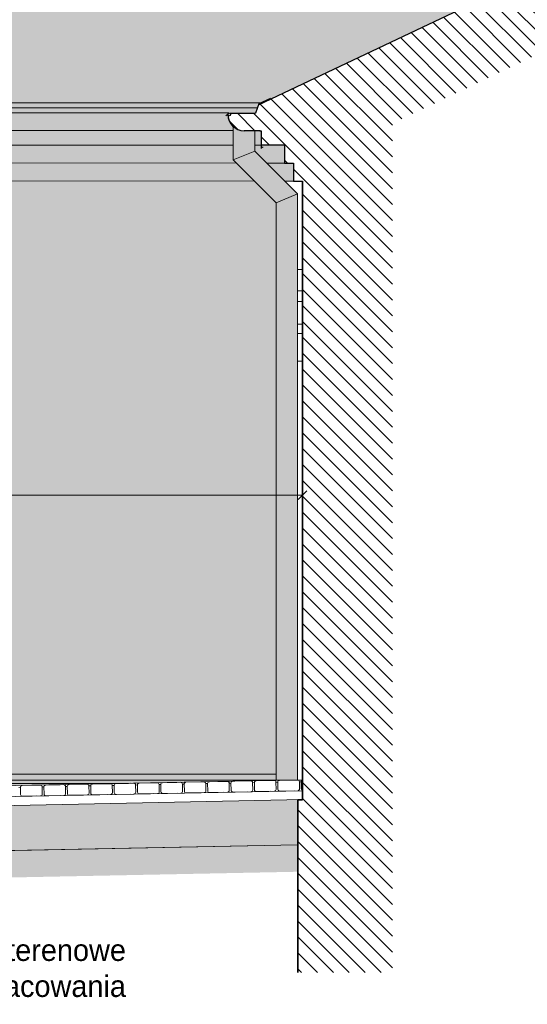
# Model space of a CAD drawing. Header units: millimetres. Extents: x -740 to 33545, y -26688 to 22494.
# Tile 6 of 256: x 519 to 801, y 9965 to 10512. Entities that reach past the tile are written whole.
import ezdxf
from ezdxf.lldxf.tags import DXFTag

# ---------------------------------------------------------------- set-up
doc = ezdxf.new("R2010")
doc.units = ezdxf.units.MM
doc.header["$MEASUREMENT"] = 0
doc.layers.get('Defpoints').update_dxf_attribs({"color": 252})
for name, color, linetype, lineweight in [('A_izolacja', 252, 'Continuous', 9), ('A_l.przekrojowa', 252, 'Continuous', 30), ('A_l.przerywana', 252, 'ICAD_ISO03W100', 9), ('A_l.widokowa', 252, 'Continuous', 18), ('l.przerywana', 252, 'ICAD_ISO03W100', 5), ('l.widokowa', 252, 'Continuous', 15), ('l.wypełnien', 252, 'Continuous', 5), ('l.wypełnień', 252, 'Continuous', 5), ('wymiarowanie', 252, 'Continuous', 9)]:
    doc.layers.add(name, color=color, linetype=linetype, lineweight=lineweight)
doc.styles.add('ROMANS', font='romans')
doc.styles.add('styl2', font='simplex.shx')
tags = doc.linetypes.add('ICAD_ISO03W100', pattern=[30, 12, -18]).pattern_tags.tags
tags[6:7] = [DXFTag(74, 4), DXFTag(75, 0), DXFTag(340, '0'), DXFTag(46, 1.0), DXFTag(50, 0.0), DXFTag(44, 0.0), DXFTag(45, 0.0)]
tags[4:5] = [DXFTag(74, 4), DXFTag(75, 0), DXFTag(340, '0'), DXFTag(46, 1.0), DXFTag(50, 0.0), DXFTag(44, 0.0), DXFTag(45, 0.0)]
doc.dimstyles.new('Skala 1-50', dxfattribs={"dimtxt": 12, "dimasz": 5, "dimexe": 1, "dimexo": 1, "dimgap": 1.5, "dimtad": 1, "dimdec": 1, "dimrnd": 0.5, "dimtxsty": 'styl2', "dimblk": 'ARCHTICK', "dimcen": 5, "dimadec": 0, "dimazin": 0, "dimtfac": 1, "dimtdec": 1, "dimtmove": 1, "dimatfit": 3, "dimldrblk": 'ARCHTICK', "dimfxl": 0, "dimlwd": -1, "dimlwe": -1, "dimarcsym": 0})

# ---------------------------------------------------------------- blocks, each defined once
blk = doc.blocks.new('_ArchTick')
at = {"color": 0, "linetype": 'ByBlock', "const_width": 0.15}
blk.add_lwpolyline([(-0.5, -0.5), (0.5, 0.5)], dxfattribs=at)
blk = doc.blocks.new('*D2380')
at = {"layer": 'Defpoints', "color": 0}
for p in [(146.9, 10264.34), (676, 10260.32), (676, 10247.91)]:
    blk.add_point(p, dxfattribs=at)
at = {"layer": 'wymiarowanie', "color": 0}
for p, q in [((146.9, 10252.91), (146.9, 10246.91)), ((676, 10252.91), (676, 10246.91)), ((146.9, 10247.91), (676, 10247.91))]:
    blk.add_line(p, q, dxfattribs=at)
at = {"layer": 'wymiarowanie', "color": 0, "xscale": 5, "yscale": 5, "zscale": 5, "rotation": 180}
blk.add_blockref('_ArchTick', (146.9, 10247.91), dxfattribs=at)
at = {"layer": 'wymiarowanie', "color": 0, "xscale": 5, "yscale": 5, "zscale": 5}
blk.add_blockref('_ArchTick', (676, 10247.91), dxfattribs=at)
at = {"layer": 'wymiarowanie', "color": 0, "insert": (411.45, 10255.71), "char_height": 12, "attachment_point": 5, "style": 'styl2'}
blk.add_mtext('518', dxfattribs=at)

msp = doc.modelspace()

# ---------------------------------------------------------------- hatches: boundary and pattern name
at = {"layer": 'l.wypełnien'}
msp.add_hatch(color=256, dxfattribs=at).paths.add_polyline_path([(635.13, 10460.36), (635.27, 10458.72, 0.368006), (643.52, 10450.47), (653, 10450.47), (653, 10442.83), (666, 10442.45), (666, 10432.45), (671, 10432.45), (671, 10422.45), (121.9, 10422.6), (121.9, 10432.6), (116.9, 10432.6), (116.9, 10442.45), (103.9, 10442.45), (103.9, 10450.62), (94.41, 10450.62, -0.439902), (85.66, 10460.18), (100.81, 10460.36), (102.64, 10465.56), (103.55, 10465.99), (104.53, 10465.99), (241.32, 10530.82), (529.44, 10703.55), (1078.8, 10703.55), (784.91, 10528.1), (651.55, 10464.85), (649.91, 10460.21)])
h = msp.add_hatch(dxfattribs=at)
h.set_pattern_fill('ANSI31', color=256, scale=50, angle=180, style=0)
h.set_pattern_definition([(135, (3038.9426, 17.7534), (4.4194174, 4.4194174), [])])
h.paths.add_polyline_path([(1078.8, 10652.59), (1078.8, 10703.55), (1063.79, 10694.55), (790.8, 10530.89), (784.91, 10528.1), (651.55, 10464.85), (650.96, 10463.18), (649.91, 10460.21), (635.4, 10460.21, -2.144865), (634.52, 10459.47, 0.213352), (637.51, 10452.76, 0.184552), (643.52, 10450.47), (649.52, 10450.47), (652.34, 10450.47), (653, 10450.47), (653, 10442.45), (655.26, 10442.45), (666, 10442.45), (666, 10432.45), (671, 10432.45), (671, 10422.45), (676, 10422.45), (676, 10422.45), (676, 10089.59), (676.02, 10088.68), (676.04, 10087.7), (676.08, 10085.66, -1.117338), (676.34, 10083.69), (676, 10083.68), (676, 10078.68), (676, 10078.63), (673.39, 10078.63), (673.39, 10053.62), (673.39, 9982.6), (726, 9982.6), (726, 10454.62), (834.1, 10505.89)])
h = msp.add_hatch(dxfattribs=at)
h.set_pattern_fill('SPANTILE', color=256, scale=17, angle=180, style=0)
h.set_pattern_definition([(265.0303, (3023.30255, 34.7534), (16.99985222, 204.000017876), [15.699024, -376.776457]), (7e-15, (3021.943, 19.113), (17, -17), [1.36, -15.64]), (180, (3038.943, 17.753), (-17, 17), [4.76, -12.24]), (90, (3034.183, 17.753), (17, 17), [1.7, -15.3]), (270, (3023.303, 19.453), (-17, -17), [1.7, -15.3]), (180, (3023.303, 17.753), (-17, 17), [1.36, -15.64]), (180, (3038.943, 19.113), (-17, 17), [3.4, -13.6]), (94.9697, (3035.54255, 19.1134), (-16.99985222, 204.000017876), [15.699024, -376.776457]), (127.3039, (3035.54255, 19.9634), (220.999760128, -289.00018261), [4.488136, -444.32475]), (161.5651, (3032.8226, 23.5334), (-34.0000074, 16.9999729), [4.300694, -49.458015]), (198.4349, (3028.7426, 24.8934), (34.0000074, 16.9999729), [4.300694, -49.458015]), (232.6961, (3024.66255, 23.5334), (-220.999760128, -289.00018261), [4.488136, -444.32475]), (159.7751, (3031.97255, 22.3434), (186.999953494, -68.000141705), [3.442245, -340.781524]), (200.2249, (3028.74255, 23.5334), (-186.999953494, -68.000141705), [3.442245, -340.781524]), (232.5946, (3025.51255, 22.3434), (-170.000169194, -220.999871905), [3.638153, -360.177725]), (127.4054, (3034.18255, 19.4534), (170.000169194, -220.999871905), [3.638153, -360.177725])])
h.paths.add_polyline_path([(790.8, 10530.89), (784.91, 10528.1), (252.97, 10528.1), (531.93, 10694.55), (1063.79, 10694.55)])
h.paths.add_polyline_path([(651.55, 10464.85), (651.74, 10465.41), (652.99, 10465.99), (125.53, 10465.99), (239.34, 10519.97), (252.97, 10528.1), (784.91, 10528.1)])
h = msp.add_hatch(color=256, dxfattribs=at)
h.paths.add_polyline_path([(649.26, 10422.45), (639.26, 10432.45), (151.39, 10432.59, -0.547259), (146.9, 10427.48), (146.9, 10422.59)])
h.paths.add_polyline_path([(639.26, 10432.45), (637.51, 10434.19), (637.51, 10442.45), (146.9, 10442.45), (146.9, 10435.47, -0.377261), (151.39, 10432.59)])
h.paths.add_polyline_path([(146.9, 10442.45), (118.47, 10442.45), (143.66, 10432.69, -0.285463), (146.9, 10435.47)])
h.paths.add_polyline_path([(118.47, 10442.45), (116.9, 10442.45), (116.9, 10432.6), (121.9, 10432.6), (143.63, 10432.59, -0.006447), (143.66, 10432.69)])
h.paths.add_polyline_path([(146.9, 10422.59), (146.9, 10427.48, -0.370312), (143.47, 10431.47, -0.070255), (143.63, 10432.59), (121.9, 10432.6), (121.9, 10422.6), (126.9, 10422.6)])
h.paths.add_polyline_path([(649.52, 10439.16), (649.52, 10442.45), (653, 10442.45), (666, 10442.45), (666, 10432.45), (656.23, 10432.45)])
h.paths.add_polyline_path([(666.23, 10422.45), (656.23, 10432.45), (666, 10432.45), (671, 10432.45), (671, 10422.45)])
h = msp.add_hatch(color=256, dxfattribs=at)
h.paths.add_polyline_path([(673.28, 10337.74), (673.28, 10342.97), (673.28, 10355.47), (673.28, 10361.39), (673.28, 10373.31), (673.28, 10415.4), (661.28, 10410.43), (661.28, 10089.6), (671.86, 10089.6), (673.47, 10089.6, 0.049066), (673.28, 10089.62), (673.28, 10322.43)])
h.paths.add_polyline_path([(673.28, 10415.4), (661.28, 10410.43), (637.51, 10434.19), (649.51, 10439.16)])
h = msp.add_hatch(color=256, dxfattribs=at)
h.paths.add_polyline_path([(661.28, 10092.9), (661.28, 10410.43), (649.26, 10422.45), (146.9, 10422.59), (146.9, 10092.9)])
h.paths.add_polyline_path([(146.9, 10092.9), (146.9, 10422.59), (126.9, 10422.6), (126.8, 10092.9)])
h = msp.add_hatch(color=256, dxfattribs=at)
h.paths.add_polyline_path([(146.9, 10082.74), (298.31, 10081.19), (296.29, 10082.17), (283.3, 10081.91), (271.78, 10081.59), (231.78, 10081.59), (231.78, 10066.59), (196.78, 10066.59), (196.78, 10051.59), (161.78, 10051.59), (161.78, 10036.59), (146.9, 10036.59)])
h.paths.add_polyline_path([(146.9, 10082.74), (146.9, 10087.74), (579.29, 10087.74), (533.17, 10086.82), (530.32, 10086.76), (520.18, 10086.56), (517.32, 10086.5, 0.018537), (517.25, 10086.5), (507.25, 10086.3, 0.018537), (507.18, 10086.3), (504.33, 10086.24), (494.18, 10086.04), (491.47, 10085.99), (481.05, 10085.78), (478.47, 10085.73), (468.05, 10085.52), (465.47, 10085.47), (455.05, 10085.26), (452.48, 10085.21), (442.05, 10085), (439.48, 10084.95), (429.06, 10084.74), (426.56, 10084.69), (415.98, 10084.48), (413.56, 10084.43), (402.98, 10084.22), (400.56, 10084.17, 0.073486), (400.27, 10084.21), (390.28, 10084.01, 0.073486), (389.99, 10083.96), (387.57, 10083.91), (376.99, 10083.7), (374.57, 10083.65, 0.073486), (374.28, 10083.69), (364.28, 10083.49, 0.073486), (363.99, 10083.44), (361.63, 10083.39), (350.94, 10083.18), (348.63, 10083.13), (337.94, 10082.92), (335.64, 10082.87), (329.29, 10082.74)])
h.paths.add_polyline_path([(146.9, 10089.6), (661.28, 10089.6), (661.28, 10092.9), (146.9, 10092.9)])
h.paths.add_polyline_path([(126.78, 10021.6), (126.78, 10036.59), (146.9, 10036.59), (146.9, 10082.74), (124.29, 10082.74), (124.29, 10021.6)])
h.paths.add_polyline_path([(146.9, 10087.74), (146.9, 10089.6), (672, 10089.6), (598.16, 10088.12), (595.31, 10088.06, 0.018537), (595.24, 10088.06), (585.24, 10087.86, 0.018537), (585.16, 10087.86), (582.31, 10087.8, 0.018537), (582.24, 10087.8), (579.16, 10087.74)])
h.paths.add_polyline_path([(123.48, 10087.74), (146.9, 10087.74), (146.9, 10082.74), (122.71, 10082.74), (122.71, 10085.99), (124.18, 10087.46)])
h.paths.add_polyline_path([(125.92, 10089.6), (125.92, 10092.9), (146.9, 10092.9), (146.9, 10089.6)])
h.paths.add_polyline_path([(123.03, 10087.93), (125.92, 10089.6), (146.9, 10089.6), (146.9, 10087.74), (123.48, 10087.74)])
h = msp.add_hatch(dxfattribs=at)
h.set_pattern_fill('GRAVL1', color=256, scale=20, angle=180, style=0)
h.set_pattern_definition([(311.9872, (10674.9725, -3019.4074), (159.99996464, -180.00002683), [2.69072, -266.38176]), (355.0303, (10676.7725, -3021.4074), (-240.00002103, 19.99982614), [4.61736, -457.1185]), (47.4896, (10681.3725, -3021.8074), (-199.99981437, -220.00017348), [3.25576, -322.32064]), (272.7263, (10689.1725, -3026.8074), (-19.999920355, 400.0000059), [4.20476, -416.27116]), (247.1663, (10689.3725, -3031.0074), (100.00019811, 239.999928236), [4.1231, -408.18746]), (182.7263, (10687.7725, -3034.8074), (400.0000059, 19.999920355), [4.20476, -416.27116]), (142.3058, (10683.57254, -3035.0074), (260.000146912, -199.999808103), [5.56058, -550.49698]), (107.7447, (10679.17254, -3031.6074), (-140.000215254, 439.999924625), [5.24976, -519.72642]), (58.5704, (10677.5725, -3026.6074), (160.000164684, 259.99990073), [4.219, -417.68146]), (4.7636, (10679.7725, -3023.0074), (-220.00001893, -19.99983065), [4.81664, -236.01526]), (317.6026, (10684.57254, -3022.6074), (240.000147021, -219.99984164), [6.22896, -616.6675]), (41.1859, (10669.3725, -3027.0074), (140.00005894, 119.99994627), [2.12602, -210.47688]), (8.5308, (10670.9725, -3025.6074), (-259.999965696, -40.0001582), [4.04474, -400.43022]), (315, (10674.973, -3025.007), (4e-15, -20.000006), [2.82842, -25.45584]), (336.8014, (10676.3725, -3022.6074), (-99.9999946, 40.0000265), [1.52316, -150.7923]), (248.1986, (10677.7725, -3023.2074), (19.9999982, 60.0000055), [2.15406, -105.54924]), (149.0362, (10676.9725, -3025.2074), (-59.99996045, 40.0000497), [3.49858, -113.12046]), (18.4349, (10673.9725, -3023.4074), (-40.0000087, -19.999968), [2.52982, -60.71574]), (163.6105, (10689.3725, -3023.2074), (-200.00004397, 59.9998542), [3.544, -350.8569]), (109.6538, (10685.9725, -3022.2074), (79.99990495, -220.00004271), [2.97322, -294.34816]), (246.8014, (10673.9725, -3019.4074), (40.0000265, 99.9999946), [3.0463, -149.26916]), (196.3895, (10672.7725, -3022.2074), (200.00004397, 59.9998542), [3.544, -350.8569]), (200.556, (10689.3725, -3035.6074), (100.0000369, 39.99991993), [3.4176, -167.46248]), (245.2249, (10686.1725, -3036.8074), (99.99984378, 220.00006844), [2.86356, -283.49286]), (113.1986, (10673.7725, -3039.4074), (-40.0000265, 99.9999946), [3.0463, -149.26916]), (162.646, (10672.5725, -3036.6074), (260.00004038, -79.999890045), [3.35262, -331.90848]), (110.556, (10683.5725, -3039.4074), (39.99991993, -100.0000369), [1.7088, -169.17128]), (78.6901, (10674.9725, -3039.4074), (19.9999526, 80.000015), [1.0198, -100.96058]), (14.0362, (10675.1725, -3038.4074), (-60.0000109, -19.9999611), [4.1231, -78.339]), (353.991, (10679.1725, -3037.4074), (-199.99999502, 19.99998635), [3.821, -378.27846]), (236.3099, (10676.9725, -3027.0074), (20.0000267, 39.9999912), [2.88444, -69.22658]), (186.8428, (10675.37254, -3029.4074), (-339.99998731, -40.00015996), [5.03588, -498.55126]), (119.0546, (10670.3725, -3030.0074), (80.00000054, -140.0000077), [2.05912, -203.85348]), (90, (10669.373, -3028.207), (20, 20), [1.2, -18.8]), (59.7436, (10679.5725, -3036.8074), (-79.99989774, -140.00004912), [2.77848, -275.0704]), (131.9872, (10680.9725, -3034.4074), (-159.99996464, 180.00002683), [5.38144, -263.69104]), (180, (10677.373, -3030.407), (-20, 20), [5.2, -14.8]), (214.6952, (10672.1725, -3030.4074), (199.99988518, 140.00017219), [3.16228, -313.06548]), (285.9454, (10669.5725, -3032.2074), (19.9999978, -80.00000253), [2.91204, -142.69016]), (332.354, (10670.3725, -3035.0074), (379.999916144, -200.000154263), [4.7413, -469.38948]), (4.5739, (10674.57254, -3037.2074), (260.000011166, 19.999896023), [5.01598, -496.58148])])
h.paths.add_polyline_path([(673.39, 10053.62), (260.32, 10045.36), (286.78, 10056.7), (286.78, 10070.89), (673.39, 10078.63)])
h = msp.add_hatch(dxfattribs=at)
h.set_pattern_fill('CONC', color=256, scale=20, angle=180, style=0)
h.set_pattern_definition([(180, (10670.373, -3026.607), (0, 20), [0, -20]), (180, (10670.173, -3033.607), (0, 20), [0, -20]), (180, (10669.573, -3022.807), (0, 20), [0, -20]), (201.8014, (10679.9725, -3029.0074), (-60.0000055, -19.9999982), [2.15406, -105.54924]), (323.1301, (10677.9725, -3029.8074), (-59.9999984, 40.0000025), [1, -99]), (49.3987, (10678.7725, -3030.4074), (-100.00000842, -119.99998036), [1.8439, -182.54698]), (333.4349, (10685.3725, -3032.807), (19.999983, -20.000026), [0.44722, -44.27414]), (213.6901, (10685.7725, -3033.0074), (-39.9999912, -20.0000267), [0.72112, -71.38992]), (71.5651, (10685.1725, -3033.4074), (19.999968, 40.0000087), [0.63246, -62.6131]), (315, (10672.573, -3034.807), (4e-15, -20.000006), [0.84852, -27.43574]), (180, (10673.173, -3035.407), (-20, 20), [1.2, -18.8]), (45, (10671.973, -3035.407), (20.000006, 2e-15), [0.84852, -27.43574]), (288.4349, (10674.9725, -3022.0074), (-19.999968, 40.0000087), [0.63246, -62.6131]), (180, (10675.173, -3022.607), (-20, 20), [1, -19]), (36.8699, (10674.1725, -3022.6074), (59.9999984, 40.0000025), [1, -99]), (326.3099, (10685.5725, -3021.8074), (-39.9999912, 20.0000267), [0.72112, -71.38992]), (198.4349, (10686.1725, -3022.2074), (40.0000087, 19.999968), [1.26492, -61.98064]), (53.1301, (10684.9725, -3022.6074), (-40.0000025, -59.9999984), [1, -99]), (180, (10679.773, -3022.607), (0, 20), [0, -20]), (180, (10685.173, -3027.807), (0, 20), [0, -20]), (180, (10679.573, -3035.207), (0, 20), [0, -20]), (180, (10674.173, -3029.007), (0, 20), [0, -20]), (180, (10679.973, -3025.607), (0, 20), [0, -20]), (180, (10684.373, -3025.007), (0, 20), [0, -20]), (180, (10682.573, -3026.207), (0, 20), [0, -20]), (180, (10683.373, -3031.007), (0, 20), [0, -20]), (180, (10688.173, -3030.207), (0, 20), [0, -20]), (180, (10687.973, -3025.607), (0, 20), [0, -20]), (180, (10688.573, -3021.207), (0, 20), [0, -20]), (180, (10682.373, -3020.407), (0, 20), [0, -20]), (180, (10677.973, -3019.607), (0, 20), [0, -20]), (180, (10670.973, -3020.407), (0, 20), [0, -20]), (180, (10675.773, -3026.607), (0, 20), [0, -20]), (180, (10677.773, -3023.007), (0, 20), [0, -20]), (180, (10676.173, -3032.607), (0, 20), [0, -20]), (180, (10682.173, -3033.607), (0, 20), [0, -20]), (180, (10676.173, -3038.007), (0, 20), [0, -20]), (180, (10682.773, -3036.807), (0, 20), [0, -20]), (180, (10689.173, -3037.407), (0, 20), [0, -20]), (180, (10686.773, -3038.407), (0, 20), [0, -20]), (180, (10686.573, -3035.607), (0, 20), [0, -20]), (180, (10673.173, -3038.807), (0, 20), [0, -20]), (180, (10670.773, -3030.607), (0, 20), [0, -20]), (180, (10671.773, -3024.607), (0, 20), [0, -20]), (180, (10680.973, -3039.007), (0, 20), [0, -20])])
h.paths.add_polyline_path([(263.54, 10030.42), (116.97, 9967.6), (-8.21, 9967.6), (-8.21, 9982.6), (126.77, 9982.6), (126.77, 10006.6), (169.87, 10006.6), (260.32, 10045.36), (673.39, 10053.62), (673.39, 10038.62)])

# ---------------------------------------------------------------- linework, layer by layer
at = {"layer": 'A_izolacja', "lineweight": 35}
msp.add_line((673.39, 10078.63), (676, 10078.63), dxfattribs=at)
at = {"layer": 'A_izolacja', "linetype": 'Continuous', "lineweight": 35}
for points in [[(676, 10078.63), (676, 10422.45)], [(673.39, 9982.6), (673.39, 10078.63)]]:
    msp.add_lwpolyline(points, dxfattribs=at)
at = {"layer": 'A_l.przekrojowa', "ltscale": 0.3}
msp.add_line((651.55, 10464.85), (790.8, 10530.89), dxfattribs=at)
at = {"layer": 'A_l.przekrojowa'}
for p, q in [((634.52, 10459.47), (633.32, 10458.78)), ((652.52, 10450.47), (643.52, 10450.47)), ((666, 10442.45), (653, 10442.45)), ((666, 10432.45), (671, 10432.45)), ((671, 10422.45), (676, 10422.45))]:
    msp.add_line(p, q, dxfattribs=at)
for points in [[(658.28, 10468.45), (651.74, 10465.41), (649.91, 10460.21)], [(635.4, 10460.21), (649.91, 10460.21)], [(652.34, 10450.47), (653, 10450.47)], [(653, 10450.47), (653, 10440.62)], [(666, 10442.29), (666, 10432.45)], [(671, 10432.45), (671, 10422.45)]]:
    msp.add_lwpolyline(points, dxfattribs=at)
msp.add_circle((635.27, 10459.47), 0.75, dxfattribs=at)
msp.add_arc((643.52, 10459.47), 9, 180, 270, dxfattribs=at)
at = {"layer": 'A_l.przerywana', "ltscale": 0.3}
msp.add_line((676, 10089.6), (146.9, 10089.6), dxfattribs=at)
at = {"layer": 'A_l.widokowa', "linetype": 'Continuous', "lineweight": 35}
msp.add_lwpolyline([(676, 10078.63), (676, 10422.45)], dxfattribs=at)
at = {"layer": 'l.przerywana', "ltscale": 0.3}
msp.add_line((271.78, 10081.59), (676, 10089.68), dxfattribs=at)
at = {"layer": 'l.widokowa'}
for p, q in [((637.51, 10452.91), (637.51, 10434.19)), ((649.52, 10450.47), (649.52, 10439.01)), ((653, 10440.75), (654.1, 10441.58)), ((649.51, 10439.16), (637.51, 10434.19)), ((649.51, 10439.16), (673.28, 10415.4)), ((637.51, 10434.19), (661.28, 10410.43)), ((676, 10422.45), (676, 10089.44)), ((673.28, 10415.4), (661.28, 10410.43)), ((673.28, 10415.4), (673.28, 10089.62)), ((661.28, 10410.43), (661.28, 10089.38)), ((673.28, 10373.31), (676, 10373.31)), ((673.28, 10361.39), (676, 10361.39)), ((673.28, 10355.47), (676, 10355.47)), ((673.28, 10342.97), (676, 10342.97)), ((673.28, 10337.74), (676, 10337.74)), ((673.28, 10322.43), (676, 10322.43)), ((125.92, 10092.9), (661.28, 10092.9)), ((271.78, 10075.59, 0), (676.12, 10083.68, 0)), ((271.78, 10070.59, 0), (676.22, 10078.68, 0)), ((260.32, 10045.36, 0), (645.64, 10053.07, 0))]:
    msp.add_line(p, q, dxfattribs=at)
at = {"layer": 'l.widokowa', "ltscale": 0.3}
for p, q in [((122.71, 10087.74), (579.29, 10087.74)), ((125.92, 10089.6), (661.28, 10089.6))]:
    msp.add_line(p, q, dxfattribs=at)
at = {"layer": 'l.widokowa'}
for points in [[(101.8, 10463.18), (651.16, 10463.18), (651.16, 10463.18)], [(103.55, 10465.99), (652.99, 10465.99), (652.99, 10465.99)], [(86.29, 10460.36), (635.13, 10460.36), (635.13, 10460.36)], [(103.24, 10450.62), (637.51, 10450.62)], [(103.9, 10442.45), (637.51, 10442.45)], [(121.9, 10432.6), (639.26, 10432.45)], [(126.9, 10422.6), (649.26, 10422.45)]]:
    msp.add_lwpolyline(points, dxfattribs=at)
at = {"layer": 'l.widokowa', "linetype": 'Continuous'}
for points in [[(649.51, 10442.45), (666, 10442.45), (666, 10442.45)], [(656.23, 10432.45), (666, 10432.45), (666, 10432.45)], [(666.23, 10422.45), (676, 10422.45), (676, 10422.45)]]:
    msp.add_lwpolyline(points, dxfattribs=at)
at = {"layer": 'l.widokowa', "elevation": 0}
msp.add_lwpolyline([(673.39, 10053.62), (260.32, 10045.36)], dxfattribs=at)
at = {"layer": 'l.wypełnień'}
for p, q in [((518.27, 10085.52, 0), (519.27, 10085.54, 0)), ((531.27, 10085.78, 0), (532.27, 10085.8, 0)), ((544.27, 10086.04, 0), (545.27, 10086.06, 0)), ((557.26, 10086.3, 0), (558.26, 10086.32, 0)), ((570.26, 10086.56, 0), (571.26, 10086.58, 0)), ((583.26, 10086.82, 0), (584.26, 10086.84, 0)), ((596.25, 10087.08, 0), (597.25, 10087.1, 0)), ((609.25, 10087.34, 0), (610.25, 10087.36, 0)), ((622.25, 10087.6, 0), (623.25, 10087.62, 0)), ((635.25, 10087.86, 0), (636.25, 10087.88, 0)), ((648.24, 10088.12, 0), (649.24, 10088.14, 0)), ((661.24, 10088.38, 0), (662.24, 10088.4, 0)), ((674.24, 10088.64, 0), (675.24, 10088.66, 0))]:
    msp.add_line(p, q, dxfattribs=at)
at = {"layer": 'l.wypełnień', "elevation": 0}
for points in [[(531.27, 10085.78), (531.27, 10085.78, 0.414214), (530.25, 10086.76), (520.25, 10086.56, 0.414214), (519.27, 10085.54), (519.27, 10085.54)], [(528.25, 10086.72), (520.25, 10086.56, 0.414214), (519.27, 10085.54), (519.27, 10085.54)], [(519.27, 10085.54), (519.35, 10081.55, 0.414214), (520.37, 10080.57), (530.37, 10080.77, 0.414214), (531.35, 10081.79), (531.27, 10085.78)], [(519.27, 10085.54), (519.35, 10081.55, 0.414214), (520.37, 10080.57), (528.37, 10080.73)], [(544.27, 10086.04), (544.27, 10086.04, 0.414214), (543.25, 10087.02), (533.25, 10086.82, 0.414214), (532.27, 10085.8), (532.27, 10085.8)], [(541.25, 10086.98), (533.25, 10086.82, 0.414214), (532.27, 10085.8), (532.27, 10085.8)], [(532.27, 10085.8), (532.35, 10081.81, 0.414214), (533.37, 10080.83), (543.37, 10081.03, 0.414214), (544.35, 10082.05), (544.27, 10086.04)], [(532.27, 10085.8), (532.35, 10081.81, 0.414214), (533.37, 10080.83), (541.37, 10080.99)], [(557.26, 10086.3), (557.26, 10086.3, 0.414214), (556.24, 10087.28), (546.24, 10087.08, 0.414214), (545.27, 10086.06), (545.27, 10086.06)], [(554.24, 10087.24), (546.24, 10087.08, 0.414214), (545.27, 10086.06), (545.27, 10086.06)], [(545.27, 10086.06), (545.35, 10082.07, 0.414214), (546.36, 10081.09), (556.36, 10081.29, 0.414214), (557.34, 10082.31), (557.26, 10086.3)], [(545.27, 10086.06), (545.35, 10082.07, 0.414214), (546.36, 10081.09), (554.36, 10081.25)], [(570.26, 10086.56), (570.26, 10086.56, 0.414214), (569.24, 10087.54), (559.24, 10087.34, 0.414214), (558.26, 10086.32), (558.26, 10086.32)], [(567.24, 10087.5), (559.24, 10087.34, 0.414214), (558.26, 10086.32), (558.26, 10086.32)], [(558.26, 10086.32), (558.34, 10082.33, 0.414214), (559.36, 10081.35), (569.36, 10081.55, 0.414214), (570.34, 10082.57), (570.26, 10086.56)], [(558.26, 10086.32), (558.34, 10082.33, 0.414214), (559.36, 10081.35), (567.36, 10081.51)], [(583.26, 10086.82), (583.26, 10086.82, 0.414214), (582.24, 10087.8), (572.24, 10087.6, 0.414214), (571.26, 10086.58), (571.26, 10086.58)], [(580.24, 10087.76), (572.24, 10087.6, 0.414214), (571.26, 10086.58), (571.26, 10086.58)], [(571.26, 10086.58), (571.34, 10082.59, 0.414214), (572.36, 10081.61), (582.36, 10081.81, 0.414214), (583.34, 10082.83), (583.26, 10086.82)], [(571.26, 10086.58), (571.34, 10082.59, 0.414214), (572.36, 10081.61), (580.36, 10081.77)], [(596.25, 10087.08), (596.25, 10087.08, 0.414214), (595.24, 10088.06), (585.24, 10087.86, 0.414214), (584.26, 10086.84), (584.26, 10086.84)], [(593.24, 10088.02), (585.24, 10087.86, 0.414214), (584.26, 10086.84), (584.26, 10086.84)], [(584.26, 10086.84), (584.34, 10082.85, 0.414214), (585.36, 10081.87), (595.36, 10082.07, 0.414214), (596.33, 10083.09), (596.25, 10087.08)], [(584.26, 10086.84), (584.34, 10082.85, 0.414214), (585.36, 10081.87), (593.36, 10082.03)], [(609.25, 10087.34), (609.25, 10087.34, 0.414214), (608.23, 10088.32), (598.23, 10088.12, 0.414214), (597.25, 10087.1), (597.25, 10087.1)], [(606.23, 10088.28), (598.23, 10088.12, 0.414214), (597.25, 10087.1), (597.25, 10087.1)], [(597.25, 10087.1), (597.33, 10083.11, 0.414214), (598.35, 10082.13), (608.35, 10082.33, 0.414214), (609.33, 10083.35), (609.25, 10087.34)], [(597.25, 10087.1), (597.33, 10083.11, 0.414214), (598.35, 10082.13), (606.35, 10082.29)], [(622.25, 10087.6), (622.25, 10087.6, 0.414214), (621.23, 10088.58), (611.23, 10088.38, 0.414214), (610.25, 10087.36), (610.25, 10087.36)], [(619.23, 10088.54), (611.23, 10088.38, 0.414214), (610.25, 10087.36), (610.25, 10087.36)], [(610.25, 10087.36), (610.33, 10083.37, 0.414214), (611.35, 10082.39), (621.35, 10082.59, 0.414214), (622.33, 10083.61), (622.25, 10087.6)], [(610.25, 10087.36), (610.33, 10083.37, 0.414214), (611.35, 10082.39), (619.35, 10082.55)], [(635.25, 10087.86), (635.25, 10087.86, 0.414214), (634.23, 10088.84), (624.23, 10088.64, 0.414214), (623.25, 10087.62), (623.25, 10087.62)], [(632.23, 10088.8), (624.23, 10088.64, 0.414214), (623.25, 10087.62), (623.25, 10087.62)], [(623.25, 10087.62), (623.33, 10083.63, 0.414214), (624.35, 10082.65), (634.35, 10082.85, 0.414214), (635.33, 10083.87), (635.25, 10087.86)], [(623.25, 10087.62), (623.33, 10083.63, 0.414214), (624.35, 10082.65), (632.35, 10082.81)], [(648.24, 10088.12), (648.24, 10088.12, 0.414214), (647.22, 10089.1), (637.23, 10088.9, 0.414214), (636.25, 10087.88), (636.25, 10087.88)], [(645.23, 10089.06), (637.23, 10088.9, 0.414214), (636.25, 10087.88), (636.25, 10087.88)], [(636.25, 10087.88), (636.33, 10083.89, 0.414214), (637.35, 10082.91), (647.34, 10083.11, 0.414214), (648.32, 10084.13), (648.24, 10088.12)], [(636.25, 10087.88), (636.33, 10083.89, 0.414214), (637.35, 10082.91), (645.35, 10083.07)], [(661.24, 10088.38), (661.24, 10088.38, 0.414214), (660.22, 10089.36), (650.22, 10089.16, 0.414214), (649.24, 10088.14), (649.24, 10088.14)], [(658.22, 10089.32), (650.22, 10089.16, 0.414214), (649.24, 10088.14), (649.24, 10088.14)], [(649.24, 10088.14), (649.32, 10084.15, 0.414214), (650.34, 10083.17), (660.34, 10083.37, 0.414214), (661.32, 10084.39), (661.24, 10088.38)], [(649.24, 10088.14), (649.32, 10084.15, 0.414214), (650.34, 10083.17), (658.34, 10083.33)], [(674.24, 10088.64), (674.24, 10088.64, 0.414214), (673.22, 10089.62), (663.22, 10089.42, 0.414214), (662.24, 10088.4), (662.24, 10088.4)], [(671.22, 10089.58), (663.22, 10089.42, 0.414214), (662.24, 10088.4), (662.24, 10088.4)], [(662.24, 10088.4), (662.32, 10084.41, 0.414214), (663.34, 10083.43), (673.34, 10083.63, 0.414214), (674.32, 10084.65), (674.24, 10088.64)], [(662.24, 10088.4), (662.32, 10084.41, 0.414214), (663.34, 10083.43), (671.34, 10083.59)], [(676, 10089.66, 0.350869), (675.22, 10088.68), (675.22, 10088.68)], [(676, 10089.66, 0.350869), (675.22, 10088.68), (675.22, 10088.68)], [(675.24, 10088.66), (675.32, 10084.67, 0.350745), (676.12, 10083.71)], [(675.24, 10088.66), (675.32, 10084.67, 0.350745), (676.12, 10083.71)]]:
    msp.add_lwpolyline(points, format="xyb", dxfattribs=at)
at = {"layer": 'wymiarowanie'}
msp.add_line((676, 10089.68), (676.04, 10087.68), dxfattribs=at)

# ---------------------------------------------------------------- texts
at = {"layer": 'wymiarowanie', "char_height": 12, "width": 621.5287, "attachment_point": 1}
for s, insert in [('\\pi75.04874;{\\fCentury Gothic|b0|i0|c238|p34;Gzyms okapowy: warstwa tynkarska - wyprawa dekoracyjna z tynku }\\pi74.52074;{\\fCentury Gothic|b0|i0|c238|p34;silikonowego o strukturze baranka o uziarnieniu 1,5 lub 2mm; kolor wg }\\pi75.55274;{\\fCentury Gothic|b0|i0|c238|p34;NCS:S4000-N}\\P\\pi304.86074;{\\fCentury Gothic|b0|i0|c238|p34;grubość styropianu 20 cm+5 cm + 5 cm}\\P\\pi621.52874;{\\fCentury Gothic|b0|i0|c238|p34; }', (-677.36, 10504.14)), ('\\pi11.65274;{\\fCentury Gothic|b0|i0|c238|p34;Warstwa tynkarska - wyprawa dekoracyjna z tynku silikonowego o strukturze }\\pi12.21674;{\\fCentury Gothic|b0|i0|c238|p34;baranka o uziarnieniu 1,5 lub 2mm; kolor wg NCS:S1002-G50Y}\\P\\pi419.66474;{\\fCentury Gothic|b0|i0|c238|p34;grubość styropianu 20cm}\\P\\pi621.52874;{\\fCentury Gothic|b0|i0|c238|p34; }', (-684.4, 10367.6))]:
    msp.add_mtext(s, dxfattribs=dict(at, insert=insert))
at = {"layer": 'wymiarowanie', "linetype": 'Continuous', "insert": (577.87, 10001.04), "char_height": 12, "width": 327.6277, "attachment_point": 3, "style": 'ROMANS'}
msp.add_mtext('{\\fCentury Gothic|b0|i0|c238|p0;Projektowane schody terenowe}\\P{\\fCentury Gothic|b0|i0|c238|p0;poza zakresem niniejszego opracowania}\\P{\\fCentury Gothic|b0|i0|c238|p0; }', dxfattribs=at)

# ---------------------------------------------------------------- dimensions: what is measured, and where the dimension line sits
at = {"layer": 'wymiarowanie'}
dim = msp.add_linear_dim(base=(676, 10247.91), p1=(146.9, 10264.34), p2=(676, 10260.32), text='518', dimstyle='Skala 1-50', dxfattribs=at)
dim.commit()
dim.dimension.update_dxf_attribs({"geometry": '*D2380', "text_midpoint": (411.45, 10255.71)})

doc.saveas('drawing.dxf')
